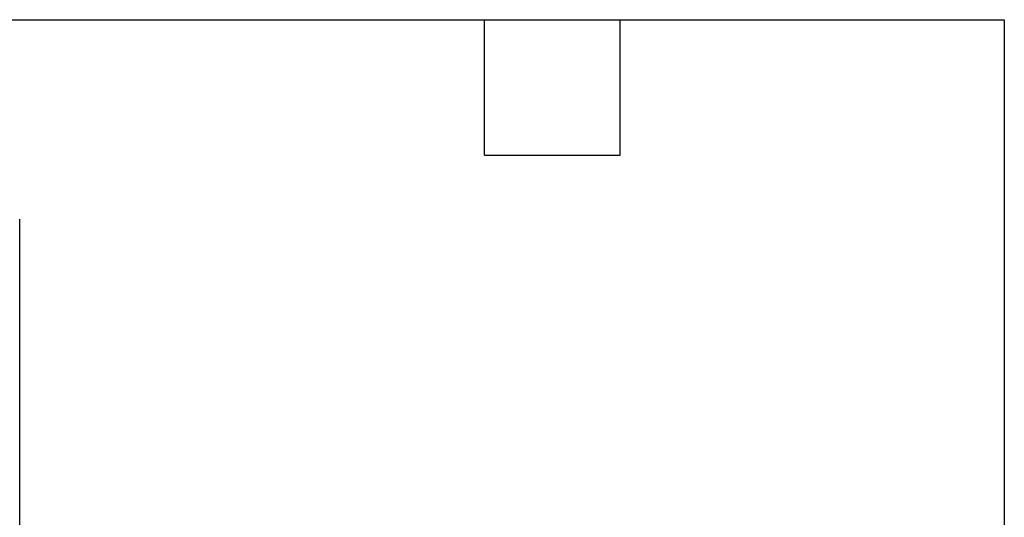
# Model space of a CAD drawing. Header units: inches. Extents: x 0.2 to 10.8, y 0.2 to 8.2.
# Tile 24 of 24: x 8.6 to 10.8, y 7.1 to 8.2. Entities that reach past the tile are written whole.
import ezdxf

# ---------------------------------------------------------------- set-up
doc = ezdxf.new("R2010")
doc.units = ezdxf.units.IN
doc.header["$MEASUREMENT"] = 0
doc.layers.add('TEXT', color=140, linetype='Continuous', lineweight=25)

msp = doc.modelspace()

# ---------------------------------------------------------------- linework, layer by layer
msp.add_line((8.5712, 5.0725), (8.5712, 7.8086))
at = {"layer": 'TEXT'}
for p, q in [((0.25, 8.25), (10.75, 8.25)), ((9.6, 7.95), (9.6, 8.25)), ((9.9, 7.95), (9.9, 8.25)), ((10.75, 8.25), (10.75, 0.25)), ((9.6, 7.95), (9.9, 7.95))]:
    msp.add_line(p, q, dxfattribs=at)

doc.saveas('drawing.dxf')
